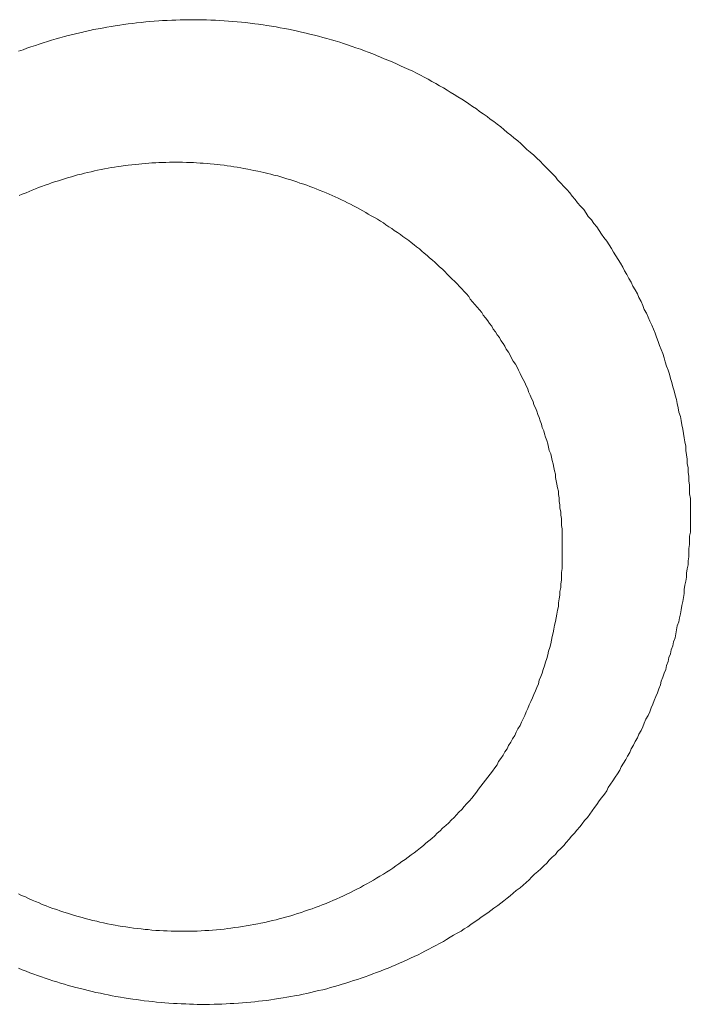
# Model space of a CAD drawing. Header units: millimetres. Extents: x -2274 to 12297, y -16157 to 26321.
# Tile 59 of 256: x -83.208 to -82.333, y -7058.01 to -7056.726. Entities that reach past the tile are written whole.
import ezdxf

# ---------------------------------------------------------------- set-up
doc = ezdxf.new("R2010")
doc.units = ezdxf.units.MM

msp = doc.modelspace()

# ---------------------------------------------------------------- linework, layer by layer
at = {"color": 253, "lineweight": 13}
for points in [[(-83.2093, -7056.7674, 0), (-83.2033, -7056.7654, 0), (-83.1983, -7056.7635, 0), (-83.1933, -7056.7616, 0), (-83.1873, -7056.7597, 0), (-83.1823, -7056.7579, 0), (-83.1773, -7056.7562, 0), (-83.1713, -7056.7545, 0), (-83.1663, -7056.7529, 0), (-83.1603, -7056.7513, 0), (-83.1553, -7056.7497, 0), (-83.1493, -7056.7482, 0), (-83.1443, -7056.7468, 0), (-83.1383, -7056.7454, 0), (-83.1333, -7056.744, 0), (-83.1273, -7056.7427, 0), (-83.1223, -7056.7415, 0), (-83.1163, -7056.7403, 0), (-83.1113, -7056.7391, 0), (-83.1053, -7056.738, 0), (-83.1003, -7056.737, 0), (-83.0943, -7056.736, 0), (-83.0883, -7056.735, 0), (-83.0833, -7056.7341, 0), (-83.0773, -7056.7332, 0), (-83.0723, -7056.7324, 0), (-83.0663, -7056.7317, 0), (-83.0603, -7056.731, 0), (-83.0553, -7056.7303, 0), (-83.0493, -7056.7297, 0), (-83.0433, -7056.7291, 0), (-83.0383, -7056.7286, 0), (-83.0323, -7056.7282, 0), (-83.0263, -7056.7277, 0), (-83.0213, -7056.7274, 0), (-83.0153, -7056.7271, 0), (-83.0093, -7056.7268, 0), (-83.0043, -7056.7266, 0), (-82.9983, -7056.7264, 0), (-82.9923, -7056.7263, 0), (-82.9873, -7056.7263, 0), (-82.9813, -7056.7262, 0), (-82.9753, -7056.7263, 0), (-82.9693, -7056.7264, 0), (-82.9643, -7056.7265, 0), (-82.9583, -7056.7267, 0), (-82.9523, -7056.7269, 0), (-82.9473, -7056.7272, 0), (-82.9413, -7056.7276, 0), (-82.9353, -7056.728, 0), (-82.9303, -7056.7284, 0), (-82.9243, -7056.7289, 0), (-82.9183, -7056.7294, 0), (-82.9133, -7056.73, 0), (-82.9073, -7056.7307, 0), (-82.9013, -7056.7314, 0), (-82.8963, -7056.7321, 0), (-82.8903, -7056.7329, 0), (-82.8853, -7056.7338, 0), (-82.8793, -7056.7346, 0), (-82.8733, -7056.7356, 0), (-82.8683, -7056.7366, 0), (-82.8623, -7056.7376, 0), (-82.8573, -7056.7387, 0), (-82.8513, -7056.7399, 0), (-82.8453, -7056.7411, 0), (-82.8403, -7056.7423, 0), (-82.8343, -7056.7436, 0), (-82.8293, -7056.7449, 0), (-82.8233, -7056.7463, 0), (-82.8183, -7056.7477, 0), (-82.8123, -7056.7492, 0), (-82.8073, -7056.7507, 0), (-82.8013, -7056.7523, 0), (-82.7963, -7056.7539, 0), (-82.7903, -7056.7556, 0), (-82.7853, -7056.7573, 0), (-82.7803, -7056.7591, 0), (-82.7743, -7056.7609, 0), (-82.7693, -7056.7627, 0), (-82.7633, -7056.7647, 0), (-82.7583, -7056.7666, 0), (-82.7533, -7056.7686, 0), (-82.7473, -7056.7706, 0), (-82.7423, -7056.7727, 0), (-82.7373, -7056.7749, 0), (-82.7323, -7056.777, 0), (-82.7263, -7056.7793, 0), (-82.7213, -7056.7815, 0), (-82.7163, -7056.7838, 0), (-82.7113, -7056.7862, 0), (-82.7063, -7056.7886, 0), (-82.7003, -7056.791, 0), (-82.6953, -7056.7935, 0), (-82.6903, -7056.7961, 0), (-82.6853, -7056.7986, 0), (-82.6803, -7056.8012, 0), (-82.6753, -7056.8039, 0), (-82.6703, -7056.8066, 0), (-82.6653, -7056.8094, 0), (-82.6603, -7056.8122, 0), (-82.6553, -7056.815, 0), (-82.6503, -7056.8179, 0), (-82.6463, -7056.8208, 0), (-82.6413, -7056.8238, 0), (-82.6363, -7056.8268, 0), (-82.6313, -7056.8298, 0), (-82.6263, -7056.8329, 0), (-82.6223, -7056.836, 0), (-82.6173, -7056.8392, 0), (-82.6123, -7056.8424, 0), (-82.6083, -7056.8457, 0), (-82.6033, -7056.849, 0), (-82.5983, -7056.8523, 0), (-82.5943, -7056.8557, 0), (-82.5893, -7056.8591, 0), (-82.5853, -7056.8625, 0), (-82.5803, -7056.866, 0), (-82.5763, -7056.8695, 0), (-82.5723, -7056.8731, 0), (-82.5673, -7056.8767, 0), (-82.5633, -7056.8804, 0), (-82.5583, -7056.884, 0), (-82.5543, -7056.8877, 0), (-82.5503, -7056.8915, 0), (-82.5463, -7056.8953, 0), (-82.5423, -7056.8991, 0), (-82.5373, -7056.903, 0), (-82.5333, -7056.9069, 0), (-82.5293, -7056.9108, 0), (-82.5253, -7056.9148, 0), (-82.5213, -7056.9188, 0), (-82.5173, -7056.9228, 0), (-82.5133, -7056.9269, 0), (-82.5093, -7056.931, 0), (-82.5063, -7056.9351, 0), (-82.5023, -7056.9393, 0), (-82.4983, -7056.9435, 0), (-82.4943, -7056.9478, 0), (-82.4903, -7056.952, 0), (-82.4873, -7056.9563, 0), (-82.4833, -7056.9607, 0), (-82.4803, -7056.965, 0), (-82.4763, -7056.9694, 0), (-82.4723, -7056.9739, 0), (-82.4693, -7056.9783, 0), (-82.4663, -7056.9828, 0), (-82.4623, -7056.9873, 0), (-82.4593, -7056.9919, 0), (-82.4553, -7056.9965, 0), (-82.4523, -7057.0011, 0), (-82.4493, -7057.0057, 0), (-82.4463, -7057.0104, 0), (-82.4423, -7057.0151, 0), (-82.4393, -7057.0198, 0), (-82.4363, -7057.0246, 0), (-82.4333, -7057.0293, 0), (-82.4303, -7057.0341, 0), (-82.4273, -7057.039, 0), (-82.4243, -7057.0438, 0), (-82.4213, -7057.0487, 0), (-82.4193, -7057.0536, 0), (-82.4163, -7057.0585, 0), (-82.4133, -7057.0635, 0), (-82.4103, -7057.0685, 0), (-82.4083, -7057.0735, 0), (-82.4053, -7057.0785, 0), (-82.4023, -7057.0835, 0), (-82.4003, -7057.0886, 0), (-82.3973, -7057.0937, 0), (-82.3953, -7057.0988, 0), (-82.3933, -7057.1039, 0), (-82.3903, -7057.1091, 0), (-82.3883, -7057.1143, 0), (-82.3863, -7057.1194, 0), (-82.3833, -7057.1247, 0), (-82.3813, -7057.1299, 0), (-82.3793, -7057.1351, 0), (-82.3773, -7057.1404, 0), (-82.3753, -7057.1457, 0), (-82.3733, -7057.151, 0), (-82.3713, -7057.1563, 0), (-82.3693, -7057.1616, 0), (-82.3673, -7057.167, 0), (-82.3663, -7057.1724, 0), (-82.3643, -7057.1778, 0), (-82.3623, -7057.1832, 0), (-82.3603, -7057.1886, 0), (-82.3593, -7057.194, 0), (-82.3573, -7057.1994, 0), (-82.3563, -7057.2049, 0), (-82.3543, -7057.2104, 0), (-82.3533, -7057.2159, 0), (-82.3513, -7057.2213, 0), (-82.3503, -7057.2269, 0), (-82.3493, -7057.2324, 0), (-82.3483, -7057.2379, 0), (-82.3463, -7057.2435, 0), (-82.3453, -7057.249, 0), (-82.3443, -7057.2546, 0), (-82.3433, -7057.2601, 0), (-82.3423, -7057.2657, 0), (-82.3413, -7057.2713, 0), (-82.3403, -7057.2769, 0), (-82.3393, -7057.2825, 0), (-82.3393, -7057.2882, 0), (-82.3383, -7057.2938, 0), (-82.3373, -7057.2994, 0), (-82.3373, -7057.3051, 0), (-82.3363, -7057.3107, 0), (-82.3363, -7057.3164, 0), (-82.3353, -7057.322, 0), (-82.3353, -7057.3277, 0), (-82.3343, -7057.3333, 0), (-82.3343, -7057.339, 0), (-82.3343, -7057.3447, 0), (-82.3333, -7057.3504, 0), (-82.3333, -7057.3561, 0), (-82.3333, -7057.3618, 0), (-82.3333, -7057.3674, 0), (-82.3333, -7057.3731, 0)], [(-82.5003, -7057.4173, 0), (-82.5003, -7057.4128, 0), (-82.5003, -7057.4083, 0), (-82.5003, -7057.4038, 0), (-82.5003, -7057.3993, 0), (-82.5003, -7057.3948, 0), (-82.5003, -7057.3903, 0), (-82.5013, -7057.3858, 0), (-82.5013, -7057.3813, 0), (-82.5013, -7057.3768, 0), (-82.5023, -7057.3723, 0), (-82.5023, -7057.3678, 0), (-82.5033, -7057.3633, 0), (-82.5033, -7057.3589, 0), (-82.5043, -7057.3544, 0), (-82.5043, -7057.3499, 0), (-82.5053, -7057.3454, 0), (-82.5053, -7057.341, 0), (-82.5063, -7057.3365, 0), (-82.5073, -7057.3321, 0), (-82.5083, -7057.3277, 0), (-82.5093, -7057.3232, 0), (-82.5093, -7057.3188, 0), (-82.5103, -7057.3144, 0), (-82.5113, -7057.31, 0), (-82.5123, -7057.3056, 0), (-82.5133, -7057.3012, 0), (-82.5143, -7057.2968, 0), (-82.5153, -7057.2924, 0), (-82.5173, -7057.2881, 0), (-82.5183, -7057.2837, 0), (-82.5193, -7057.2794, 0), (-82.5203, -7057.2751, 0), (-82.5223, -7057.2708, 0), (-82.5233, -7057.2664, 0), (-82.5243, -7057.2622, 0), (-82.5263, -7057.2579, 0), (-82.5273, -7057.2536, 0), (-82.5293, -7057.2494, 0), (-82.5303, -7057.2451, 0), (-82.5323, -7057.2409, 0), (-82.5333, -7057.2367, 0), (-82.5353, -7057.2325, 0), (-82.5373, -7057.2283, 0), (-82.5383, -7057.2241, 0), (-82.5403, -7057.22, 0), (-82.5423, -7057.2158, 0), (-82.5443, -7057.2117, 0), (-82.5453, -7057.2076, 0), (-82.5473, -7057.2035, 0), (-82.5493, -7057.1995, 0), (-82.5513, -7057.1954, 0), (-82.5533, -7057.1914, 0), (-82.5553, -7057.1874, 0), (-82.5573, -7057.1834, 0), (-82.5593, -7057.1794, 0), (-82.5613, -7057.1755, 0), (-82.5643, -7057.1715, 0), (-82.5663, -7057.1676, 0), (-82.5683, -7057.1637, 0), (-82.5703, -7057.1598, 0), (-82.5733, -7057.156, 0), (-82.5753, -7057.1521, 0), (-82.5773, -7057.1483, 0), (-82.5803, -7057.1446, 0), (-82.5823, -7057.1408, 0), (-82.5853, -7057.137, 0), (-82.5873, -7057.1333, 0), (-82.5903, -7057.1296, 0), (-82.5923, -7057.126, 0), (-82.5953, -7057.1223, 0), (-82.5973, -7057.1187, 0), (-82.6003, -7057.1151, 0), (-82.6033, -7057.1115, 0), (-82.6053, -7057.108, 0), (-82.6083, -7057.1045, 0), (-82.6113, -7057.101, 0), (-82.6143, -7057.0975, 0), (-82.6173, -7057.094, 0), (-82.6203, -7057.0906, 0), (-82.6223, -7057.0872, 0), (-82.6253, -7057.0838, 0), (-82.6283, -7057.0805, 0), (-82.6313, -7057.0772, 0), (-82.6343, -7057.0739, 0), (-82.6373, -7057.0706, 0), (-82.6403, -7057.0674, 0), (-82.6443, -7057.0642, 0), (-82.6473, -7057.061, 0), (-82.6503, -7057.0579, 0), (-82.6533, -7057.0547, 0), (-82.6563, -7057.0516, 0), (-82.6603, -7057.0486, 0), (-82.6633, -7057.0455, 0), (-82.6663, -7057.0425, 0), (-82.6693, -7057.0396, 0), (-82.6733, -7057.0366, 0), (-82.6763, -7057.0337, 0), (-82.6803, -7057.0308, 0), (-82.6833, -7057.028, 0), (-82.6863, -7057.0251, 0), (-82.6903, -7057.0223, 0), (-82.6933, -7057.0196, 0), (-82.6973, -7057.0168, 0), (-82.7003, -7057.0141, 0), (-82.7043, -7057.0115, 0), (-82.7083, -7057.0088, 0), (-82.7113, -7057.0062, 0), (-82.7153, -7057.0036, 0), (-82.7193, -7057.0011, 0), (-82.7223, -7056.9986, 0), (-82.7263, -7056.9961, 0), (-82.7303, -7056.9937, 0), (-82.7333, -7056.9912, 0), (-82.7373, -7056.9889, 0), (-82.7413, -7056.9865, 0), (-82.7453, -7056.9842, 0), (-82.7493, -7056.9819, 0), (-82.7533, -7056.9797, 0), (-82.7563, -7056.9775, 0), (-82.7603, -7056.9753, 0), (-82.7643, -7056.9732, 0), (-82.7683, -7056.9711, 0), (-82.7723, -7056.969, 0), (-82.7763, -7056.9669, 0), (-82.7803, -7056.9649, 0), (-82.7843, -7056.963, 0), (-82.7883, -7056.961, 0), (-82.7923, -7056.9591, 0), (-82.7963, -7056.9573, 0), (-82.8003, -7056.9555, 0), (-82.8043, -7056.9537, 0), (-82.8083, -7056.9519, 0), (-82.8123, -7056.9502, 0), (-82.8173, -7056.9485, 0), (-82.8213, -7056.9469, 0), (-82.8253, -7056.9452, 0), (-82.8293, -7056.9437, 0), (-82.8333, -7056.9421, 0), (-82.8373, -7056.9406, 0), (-82.8423, -7056.9392, 0), (-82.8463, -7056.9378, 0), (-82.8503, -7056.9364, 0), (-82.8543, -7056.935, 0), (-82.8593, -7056.9337, 0), (-82.8633, -7056.9324, 0), (-82.8673, -7056.9312, 0), (-82.8713, -7056.93, 0), (-82.8763, -7056.9288, 0), (-82.8803, -7056.9277, 0), (-82.8843, -7056.9266, 0), (-82.8893, -7056.9256, 0), (-82.8933, -7056.9246, 0), (-82.8973, -7056.9236, 0), (-82.9023, -7056.9227, 0), (-82.9063, -7056.9218, 0), (-82.9103, -7056.9209, 0), (-82.9153, -7056.9201, 0), (-82.9193, -7056.9193, 0), (-82.9243, -7056.9186, 0), (-82.9283, -7056.9179, 0), (-82.9323, -7056.9172, 0), (-82.9373, -7056.9166, 0), (-82.9413, -7056.916, 0), (-82.9463, -7056.9155, 0), (-82.9503, -7056.915, 0), (-82.9543, -7056.9145, 0), (-82.9593, -7056.9141, 0), (-82.9633, -7056.9137, 0), (-82.9683, -7056.9134, 0), (-82.9723, -7056.9131, 0), (-82.9773, -7056.9128, 0), (-82.9813, -7056.9126, 0), (-82.9863, -7056.9124, 0), (-82.9903, -7056.9122, 0), (-82.9953, -7056.9121, 0), (-82.9993, -7056.9121, 0), (-83.0033, -7056.9121, 0), (-83.0083, -7056.9121, 0), (-83.0123, -7056.9121, 0), (-83.0173, -7056.9122, 0), (-83.0213, -7056.9123, 0), (-83.0263, -7056.9125, 0), (-83.0303, -7056.9127, 0), (-83.0353, -7056.913, 0), (-83.0393, -7056.9133, 0), (-83.0443, -7056.9136, 0), (-83.0483, -7056.914, 0), (-83.0523, -7056.9144, 0), (-83.0573, -7056.9149, 0), (-83.0613, -7056.9154, 0), (-83.0663, -7056.9159, 0), (-83.0703, -7056.9165, 0), (-83.0753, -7056.9171, 0), (-83.0793, -7056.9177, 0), (-83.0843, -7056.9184, 0), (-83.0883, -7056.9191, 0), (-83.0923, -7056.9199, 0), (-83.0973, -7056.9207, 0), (-83.1013, -7056.9216, 0), (-83.1063, -7056.9225, 0), (-83.1103, -7056.9234, 0), (-83.1143, -7056.9244, 0), (-83.1193, -7056.9254, 0), (-83.1233, -7056.9264, 0), (-83.1273, -7056.9275, 0), (-83.1323, -7056.9286, 0), (-83.1363, -7056.9298, 0), (-83.1403, -7056.931, 0), (-83.1453, -7056.9322, 0), (-83.1493, -7056.9335, 0), (-83.1533, -7056.9348, 0), (-83.1573, -7056.9362, 0), (-83.1623, -7056.9376, 0), (-83.1663, -7056.939, 0), (-83.1703, -7056.9405, 0), (-83.1743, -7056.942, 0), (-83.1793, -7056.9436, 0), (-83.1833, -7056.9451, 0), (-83.1873, -7056.9468, 0), (-83.1913, -7056.9484, 0), (-83.1953, -7056.9502, 0), (-83.1993, -7056.9519, 0), (-83.2043, -7056.9537, 0), (-83.2083, -7056.9555, 0)], [(-82.3333, -7057.3731, 0), (-82.3333, -7057.3785, 0), (-82.3333, -7057.3838, 0), (-82.3333, -7057.3892, 0), (-82.3333, -7057.3945, 0), (-82.3343, -7057.3999, 0), (-82.3343, -7057.4052, 0), (-82.3343, -7057.4105, 0), (-82.3353, -7057.4159, 0), (-82.3353, -7057.4212, 0), (-82.3353, -7057.4266, 0), (-82.3363, -7057.4319, 0), (-82.3363, -7057.4372, 0), (-82.3373, -7057.4425, 0), (-82.3383, -7057.4479, 0), (-82.3383, -7057.4532, 0), (-82.3393, -7057.4585, 0), (-82.3403, -7057.4638, 0), (-82.3413, -7057.4691, 0), (-82.3413, -7057.4744, 0), (-82.3423, -7057.4797, 0), (-82.3433, -7057.485, 0), (-82.3443, -7057.4903, 0), (-82.3453, -7057.4956, 0), (-82.3463, -7057.5008, 0), (-82.3473, -7057.5061, 0), (-82.3483, -7057.5113, 0), (-82.3503, -7057.5166, 0), (-82.3513, -7057.5218, 0), (-82.3523, -7057.527, 0), (-82.3533, -7057.5322, 0), (-82.3553, -7057.5374, 0), (-82.3563, -7057.5426, 0), (-82.3583, -7057.5478, 0), (-82.3593, -7057.553, 0), (-82.3613, -7057.5581, 0), (-82.3623, -7057.5633, 0), (-82.3643, -7057.5684, 0), (-82.3653, -7057.5735, 0), (-82.3673, -7057.5786, 0), (-82.3693, -7057.5837, 0), (-82.3713, -7057.5888, 0), (-82.3723, -7057.5938, 0), (-82.3743, -7057.5989, 0), (-82.3763, -7057.6039, 0), (-82.3783, -7057.6089, 0), (-82.3803, -7057.6139, 0), (-82.3823, -7057.6189, 0), (-82.3843, -7057.6238, 0), (-82.3863, -7057.6288, 0), (-82.3883, -7057.6337, 0), (-82.3913, -7057.6386, 0), (-82.3933, -7057.6435, 0), (-82.3953, -7057.6483, 0), (-82.3973, -7057.6532, 0), (-82.4003, -7057.658, 0), (-82.4023, -7057.6628, 0), (-82.4053, -7057.6676, 0), (-82.4073, -7057.6723, 0), (-82.4103, -7057.6771, 0), (-82.4123, -7057.6818, 0), (-82.4153, -7057.6865, 0), (-82.4173, -7057.6911, 0), (-82.4203, -7057.6958, 0), (-82.4233, -7057.7004, 0), (-82.4253, -7057.705, 0), (-82.4283, -7057.7095, 0), (-82.4313, -7057.7141, 0), (-82.4343, -7057.7186, 0), (-82.4373, -7057.7231, 0), (-82.4403, -7057.7276, 0), (-82.4423, -7057.732, 0), (-82.4453, -7057.7364, 0), (-82.4493, -7057.7408, 0), (-82.4523, -7057.7451, 0), (-82.4553, -7057.7495, 0), (-82.4583, -7057.7537, 0), (-82.4613, -7057.758, 0), (-82.4643, -7057.7623, 0), (-82.4673, -7057.7665, 0), (-82.4713, -7057.7706, 0), (-82.4743, -7057.7748, 0), (-82.4773, -7057.7789, 0), (-82.4813, -7057.783, 0), (-82.4843, -7057.7871, 0), (-82.4883, -7057.7911, 0), (-82.4913, -7057.7951, 0), (-82.4953, -7057.7991, 0), (-82.4983, -7057.803, 0), (-82.5023, -7057.807, 0), (-82.5063, -7057.8108, 0), (-82.5093, -7057.8147, 0), (-82.5133, -7057.8185, 0), (-82.5173, -7057.8223, 0), (-82.5203, -7057.826, 0), (-82.5243, -7057.8298, 0), (-82.5283, -7057.8335, 0), (-82.5323, -7057.8371, 0), (-82.5363, -7057.8407, 0), (-82.5403, -7057.8443, 0), (-82.5433, -7057.8479, 0), (-82.5473, -7057.8514, 0), (-82.5513, -7057.8549, 0), (-82.5553, -7057.8584, 0), (-82.5603, -7057.8618, 0), (-82.5643, -7057.8652, 0), (-82.5683, -7057.8686, 0), (-82.5723, -7057.8719, 0), (-82.5763, -7057.8752, 0), (-82.5803, -7057.8784, 0), (-82.5843, -7057.8816, 0), (-82.5893, -7057.8848, 0), (-82.5933, -7057.888, 0), (-82.5973, -7057.8911, 0), (-82.6023, -7057.8942, 0), (-82.6063, -7057.8972, 0), (-82.6103, -7057.9002, 0), (-82.6153, -7057.9032, 0), (-82.6193, -7057.9061, 0), (-82.6233, -7057.909, 0), (-82.6283, -7057.9119, 0), (-82.6323, -7057.9147, 0), (-82.6373, -7057.9175, 0), (-82.6423, -7057.9202, 0), (-82.6463, -7057.9229, 0), (-82.6513, -7057.9256, 0), (-82.6553, -7057.9282, 0), (-82.6603, -7057.9308, 0), (-82.6653, -7057.9334, 0), (-82.6693, -7057.9359, 0), (-82.6743, -7057.9384, 0), (-82.6793, -7057.9408, 0), (-82.6833, -7057.9432, 0), (-82.6883, -7057.9456, 0), (-82.6933, -7057.9479, 0), (-82.6983, -7057.9502, 0), (-82.7023, -7057.9524, 0), (-82.7073, -7057.9546, 0), (-82.7123, -7057.9568, 0), (-82.7173, -7057.9589, 0), (-82.7223, -7057.961, 0), (-82.7273, -7057.963, 0), (-82.7323, -7057.965, 0), (-82.7373, -7057.9669, 0), (-82.7423, -7057.9688, 0), (-82.7473, -7057.9707, 0), (-82.7523, -7057.9725, 0), (-82.7573, -7057.9743, 0), (-82.7623, -7057.9761, 0), (-82.7673, -7057.9778, 0), (-82.7723, -7057.9794, 0), (-82.7773, -7057.981, 0), (-82.7823, -7057.9826, 0), (-82.7873, -7057.9842, 0), (-82.7923, -7057.9856, 0), (-82.7973, -7057.9871, 0), (-82.8023, -7057.9885, 0), (-82.8073, -7057.9899, 0), (-82.8123, -7057.9912, 0), (-82.8183, -7057.9924, 0), (-82.8233, -7057.9937, 0), (-82.8283, -7057.9949, 0), (-82.8333, -7057.996, 0), (-82.8383, -7057.9971, 0), (-82.8433, -7057.9982, 0), (-82.8493, -7057.9992, 0), (-82.8543, -7058.0002, 0), (-82.8593, -7058.0011, 0), (-82.8643, -7058.002, 0), (-82.8703, -7058.0028, 0), (-82.8753, -7058.0036, 0), (-82.8803, -7058.0043, 0), (-82.8853, -7058.0051, 0), (-82.8913, -7058.0057, 0), (-82.8963, -7058.0063, 0), (-82.9013, -7058.0069, 0), (-82.9063, -7058.0074, 0), (-82.9123, -7058.0079, 0), (-82.9173, -7058.0084, 0), (-82.9223, -7058.0088, 0), (-82.9283, -7058.0091, 0), (-82.9333, -7058.0094, 0), (-82.9383, -7058.0097, 0), (-82.9443, -7058.0099, 0), (-82.9493, -7058.0101, 0), (-82.9543, -7058.0102, 0), (-82.9603, -7058.0103, 0), (-82.9653, -7058.0103, 0), (-82.9703, -7058.0103, 0), (-82.9763, -7058.0103, 0), (-82.9813, -7058.0102, 0), (-82.9863, -7058.01, 0), (-82.9913, -7058.0098, 0), (-82.9973, -7058.0096, 0), (-83.0023, -7058.0093, 0), (-83.0073, -7058.009, 0), (-83.0133, -7058.0087, 0), (-83.0183, -7058.0083, 0), (-83.0233, -7058.0078, 0), (-83.0293, -7058.0073, 0), (-83.0343, -7058.0068, 0), (-83.0393, -7058.0062, 0), (-83.0453, -7058.0056, 0), (-83.0503, -7058.0049, 0), (-83.0553, -7058.0042, 0), (-83.0603, -7058.0035, 0), (-83.0663, -7058.0027, 0), (-83.0713, -7058.0018, 0), (-83.0763, -7058.001, 0), (-83.0823, -7058, 0), (-83.0873, -7057.9991, 0), (-83.0923, -7057.9981, 0), (-83.0973, -7057.997, 0), (-83.1023, -7057.9959, 0), (-83.1083, -7057.9948, 0), (-83.1133, -7057.9936, 0), (-83.1183, -7057.9924, 0), (-83.1233, -7057.9911, 0), (-83.1283, -7057.9898, 0), (-83.1343, -7057.9885, 0), (-83.1393, -7057.9871, 0), (-83.1443, -7057.9856, 0), (-83.1493, -7057.9842, 0), (-83.1543, -7057.9826, 0), (-83.1593, -7057.9811, 0), (-83.1643, -7057.9795, 0), (-83.1693, -7057.9778, 0), (-83.1743, -7057.9762, 0), (-83.1793, -7057.9744, 0), (-83.1843, -7057.9727, 0), (-83.1893, -7057.9709, 0), (-83.1943, -7057.969, 0), (-83.1993, -7057.9671, 0), (-83.2043, -7057.9652, 0), (-83.2093, -7057.9632, 0)], [(-83.2093, -7057.8662, 0), (-83.2053, -7057.8683, 0), (-83.2003, -7057.8703, 0), (-83.1963, -7057.8723, 0), (-83.1913, -7057.8743, 0), (-83.1873, -7057.8762, 0), (-83.1823, -7057.8781, 0), (-83.1783, -7057.8799, 0), (-83.1733, -7057.8817, 0), (-83.1693, -7057.8834, 0), (-83.1643, -7057.8851, 0), (-83.1593, -7057.8868, 0), (-83.1553, -7057.8884, 0), (-83.1503, -7057.8899, 0), (-83.1453, -7057.8915, 0), (-83.1413, -7057.8929, 0), (-83.1363, -7057.8944, 0), (-83.1313, -7057.8957, 0), (-83.1263, -7057.8971, 0), (-83.1223, -7057.8983, 0), (-83.1173, -7057.8996, 0), (-83.1123, -7057.9008, 0), (-83.1073, -7057.9019, 0), (-83.1033, -7057.903, 0), (-83.0983, -7057.9041, 0), (-83.0933, -7057.9051, 0), (-83.0883, -7057.906, 0), (-83.0833, -7057.9069, 0), (-83.0793, -7057.9078, 0), (-83.0743, -7057.9086, 0), (-83.0693, -7057.9094, 0), (-83.0643, -7057.9101, 0), (-83.0593, -7057.9108, 0), (-83.0543, -7057.9114, 0), (-83.0493, -7057.9119, 0), (-83.0443, -7057.9125, 0), (-83.0403, -7057.9129, 0), (-83.0353, -7057.9134, 0), (-83.0303, -7057.9138, 0), (-83.0253, -7057.9141, 0), (-83.0203, -7057.9144, 0), (-83.0153, -7057.9146, 0), (-83.0103, -7057.9148, 0), (-83.0053, -7057.9149, 0), (-83.0003, -7057.915, 0), (-82.9953, -7057.915, 0), (-82.9903, -7057.915, 0), (-82.9863, -7057.9149, 0), (-82.9813, -7057.9148, 0), (-82.9763, -7057.9147, 0), (-82.9713, -7057.9144, 0), (-82.9663, -7057.9142, 0), (-82.9613, -7057.9139, 0), (-82.9563, -7057.9135, 0), (-82.9513, -7057.9131, 0), (-82.9463, -7057.9126, 0), (-82.9413, -7057.9121, 0), (-82.9363, -7057.9116, 0), (-82.9323, -7057.911, 0), (-82.9273, -7057.9103, 0), (-82.9223, -7057.9096, 0), (-82.9173, -7057.9089, 0), (-82.9123, -7057.9081, 0), (-82.9073, -7057.9072, 0), (-82.9023, -7057.9063, 0), (-82.8973, -7057.9054, 0), (-82.8933, -7057.9044, 0), (-82.8883, -7057.9034, 0), (-82.8833, -7057.9023, 0), (-82.8783, -7057.9011, 0), (-82.8733, -7057.9, 0), (-82.8693, -7057.8987, 0), (-82.8643, -7057.8975, 0), (-82.8593, -7057.8961, 0), (-82.8543, -7057.8948, 0), (-82.8503, -7057.8934, 0), (-82.8453, -7057.8919, 0), (-82.8403, -7057.8904, 0), (-82.8363, -7057.8888, 0), (-82.8313, -7057.8872, 0), (-82.8263, -7057.8856, 0), (-82.8223, -7057.8839, 0), (-82.8173, -7057.8822, 0), (-82.8133, -7057.8804, 0), (-82.8083, -7057.8786, 0), (-82.8033, -7057.8767, 0), (-82.7993, -7057.8748, 0), (-82.7943, -7057.8728, 0), (-82.7903, -7057.8708, 0), (-82.7853, -7057.8687, 0), (-82.7813, -7057.8666, 0), (-82.7763, -7057.8645, 0), (-82.7723, -7057.8623, 0), (-82.7683, -7057.8601, 0), (-82.7633, -7057.8578, 0), (-82.7593, -7057.8554, 0), (-82.7553, -7057.8531, 0), (-82.7503, -7057.8507, 0), (-82.7463, -7057.8482, 0), (-82.7423, -7057.8457, 0), (-82.7383, -7057.8432, 0), (-82.7333, -7057.8406, 0), (-82.7293, -7057.838, 0), (-82.7253, -7057.8353, 0), (-82.7213, -7057.8326, 0), (-82.7173, -7057.8298, 0), (-82.7133, -7057.8271, 0), (-82.7093, -7057.8242, 0), (-82.7053, -7057.8214, 0), (-82.7013, -7057.8184, 0), (-82.6973, -7057.8155, 0), (-82.6933, -7057.8125, 0), (-82.6893, -7057.8095, 0), (-82.6853, -7057.8064, 0), (-82.6813, -7057.8033, 0), (-82.6783, -7057.8002, 0), (-82.6743, -7057.797, 0), (-82.6703, -7057.7938, 0), (-82.6663, -7057.7905, 0), (-82.6633, -7057.7872, 0), (-82.6593, -7057.7839, 0), (-82.6563, -7057.7805, 0), (-82.6523, -7057.7771, 0), (-82.6483, -7057.7737, 0), (-82.6453, -7057.7702, 0), (-82.6413, -7057.7667, 0), (-82.6383, -7057.7631, 0), (-82.6353, -7057.7596, 0), (-82.6313, -7057.756, 0), (-82.6283, -7057.7523, 0), (-82.6253, -7057.7486, 0), (-82.6213, -7057.7449, 0), (-82.6183, -7057.7412, 0), (-82.6153, -7057.7374, 0), (-82.6123, -7057.7336, 0), (-82.6093, -7057.7297, 0), (-82.6063, -7057.7259, 0), (-82.6033, -7057.722, 0), (-82.6003, -7057.718, 0), (-82.5973, -7057.7141, 0), (-82.5943, -7057.7101, 0), (-82.5913, -7057.706, 0), (-82.5883, -7057.702, 0), (-82.5853, -7057.6979, 0), (-82.5833, -7057.6938, 0), (-82.5803, -7057.6896, 0), (-82.5773, -7057.6854, 0), (-82.5753, -7057.6812, 0), (-82.5723, -7057.677, 0), (-82.5703, -7057.6728, 0), (-82.5673, -7057.6685, 0), (-82.5653, -7057.6642, 0), (-82.5623, -7057.6598, 0), (-82.5603, -7057.6555, 0), (-82.5583, -7057.6511, 0), (-82.5553, -7057.6467, 0), (-82.5533, -7057.6423, 0), (-82.5513, -7057.6378, 0), (-82.5493, -7057.6334, 0), (-82.5473, -7057.6289, 0), (-82.5453, -7057.6244, 0), (-82.5433, -7057.6198, 0), (-82.5413, -7057.6153, 0), (-82.5393, -7057.6107, 0), (-82.5373, -7057.6061, 0), (-82.5353, -7057.6015, 0), (-82.5333, -7057.5969, 0), (-82.5313, -7057.5922, 0), (-82.5303, -7057.5876, 0), (-82.5283, -7057.5829, 0), (-82.5263, -7057.5782, 0), (-82.5253, -7057.5735, 0), (-82.5233, -7057.5688, 0), (-82.5223, -7057.564, 0), (-82.5203, -7057.5593, 0), (-82.5193, -7057.5545, 0), (-82.5183, -7057.5497, 0), (-82.5163, -7057.5449, 0), (-82.5153, -7057.5401, 0), (-82.5143, -7057.5353, 0), (-82.5133, -7057.5305, 0), (-82.5123, -7057.5256, 0), (-82.5113, -7057.5208, 0), (-82.5103, -7057.5159, 0), (-82.5093, -7057.511, 0), (-82.5083, -7057.5061, 0), (-82.5073, -7057.5013, 0), (-82.5063, -7057.4964, 0), (-82.5053, -7057.4915, 0), (-82.5053, -7057.4865, 0), (-82.5043, -7057.4816, 0), (-82.5033, -7057.4767, 0), (-82.5033, -7057.4718, 0), (-82.5023, -7057.4668, 0), (-82.5023, -7057.4619, 0), (-82.5013, -7057.457, 0), (-82.5013, -7057.452, 0), (-82.5013, -7057.4471, 0), (-82.5003, -7057.4421, 0), (-82.5003, -7057.4372, 0), (-82.5003, -7057.4322, 0), (-82.5003, -7057.4272, 0), (-82.5003, -7057.4223, 0), (-82.5003, -7057.4173, 0)]]:
    msp.add_polyline3d(points, dxfattribs=at)

doc.saveas('drawing.dxf')
